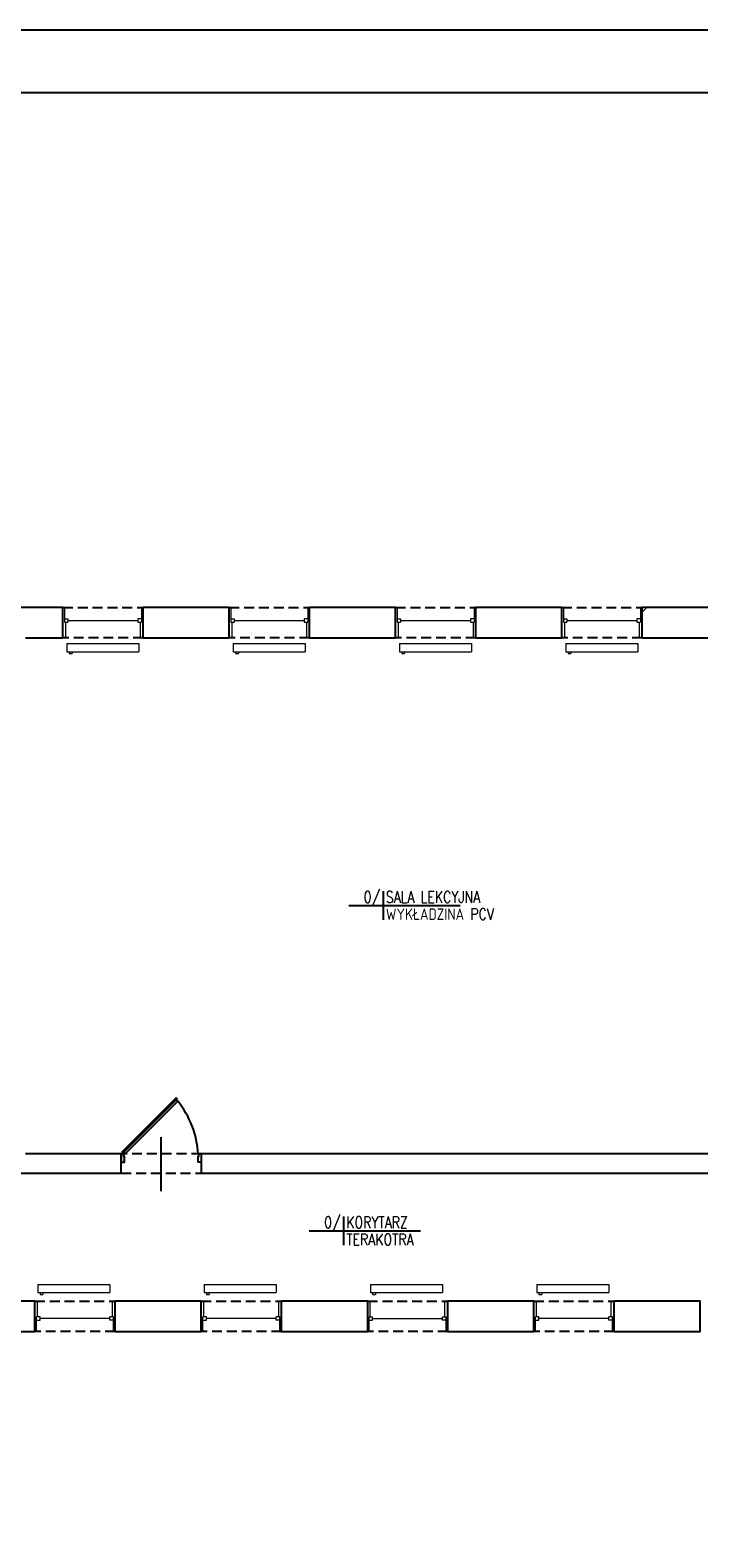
# Model space of a CAD drawing. Header units: millimetres. Extents: x 116 to 15750, y -6945 to 9999.
# Tile 134 of 150: x 5554 to 6412, y 4486 to 6424. Entities that reach past the tile are written whole.
import ezdxf
from ezdxf.enums import TextEntityAlignment as Align

# ---------------------------------------------------------------- set-up
doc = ezdxf.new("R2010")
doc.units = ezdxf.units.MM
doc.linetypes.add('DASHED', pattern=[19.05, 12.7, -6.35])
doc.layers.get('0').update_dxf_attribs({"color": 252})
for name, color, linetype in [('1-OPIS-POM', 252, 'Continuous'), ('I-DRZWI', 252, 'Continuous'), ('I-NAD', 252, 'DASHED'), ('I-OKNA', 252, 'Continuous'), ('I-SCIANA', 252, 'Continuous'), ('TABELKA', 252, 'Continuous')]:
    doc.layers.add(name, color=color, linetype=linetype)
doc.layers.add('I-C.O', color=252, linetype='Continuous', lineweight=15)
doc.styles.add('ROMANS', font='romans.shx', dxfattribs={"width": 0.75})

# ---------------------------------------------------------------- blocks, each defined once
blk = doc.blocks.new('OPIS-POM')
for p, q in [((-60, 0), (135, 0)), ((0, 25), (0, -25))]:
    blk.add_line(p, q)
at = {"style": 'ROMANS', "width": 0.8, "flags": 4}
blk.add_attdef('NR', text='', height=20, dxfattribs=at).set_placement((-5, 5), align=Align.RIGHT)
blk.add_attdef('NAZWA', (5, 5), '', height=20, dxfattribs=at)
blk.add_attdef('POW.', text='', height=20, dxfattribs=at).set_placement((-5, -5), align=Align.TOP_RIGHT)
blk.add_attdef('POSADZKA', text='', height=20, dxfattribs=at).set_placement((5, -5), align=Align.TOP_LEFT)
blk = doc.blocks.new('D90')
blk.add_line((32.6, 45), (-28, 45))
for points in [[(-9.2, 87.2), (-9.2, 90), (0, 90), (0, 86.3), (-6.4, 86.3), (-6.4, 87.2)], [(-72.6, 61.8), (-11.7, 0.9), (-10.6, 2), (-71.5, 62.9)], [(-9.2, 2.8), (-9.2, 0), (0, 0), (0, 3.7), (-6.4, 3.7), (-6.4, 2.8)]]:
    blk.add_lwpolyline(points, close=True)
blk.add_lwpolyline([(-11.3, 2.7), (-9.5, 4.5), (-68.6, 63.5), (-70.3, 61.8)])
blk.add_arc((-4.6, -14.5), 100.9, 92.6186, 129.3487)

msp = doc.modelspace()

# ---------------------------------------------------------------- linework, layer by layer
at = {"color": 251, "lineweight": 0, "true_color": 0x535353}
for points in [[(5595.7, 5681.9), (5597.6, 5681.9)], [(5698.3, 5681.9), (5696.4, 5681.9)], [(5809.3, 5681.9), (5811.2, 5681.9)], [(5911.9, 5681.9), (5910, 5681.9)], [(6022.9, 5681.9), (6024.8, 5681.9)], [(6125.5, 5681.9), (6123.7, 5681.9)], [(6125.6, 5679.8), (6127.7, 5681.9)], [(6236.5, 5681.9), (6238.4, 5681.9)], [(6339.1, 5681.9), (6337.3, 5681.9)], [(6339.2, 5675.5), (6345.7, 5681.9)], [(5808.4, 5667.6), (5809.3, 5668.5)], [(5595.7, 5642.9), (5598.9, 5642.9)], [(5698.4, 5642.9), (5695, 5642.9)], [(5809.3, 5642.9), (5812.6, 5642.9)], [(5912, 5642.9), (5908.6, 5642.9)], [(6022.9, 5642.9), (6026.2, 5642.9)], [(6125.6, 5642.9), (6122.3, 5642.9)], [(6236.5, 5642.9), (6239.8, 5642.9)], [(6339.2, 5642.9), (6335.9, 5642.9)], [(5559.7, 4790.5), (5563, 4790.5)], [(5662.4, 4790.5), (5659.1, 4790.5)], [(5773.3, 4790.5), (5776.6, 4790.5)], [(5876.1, 4790.5), (5872.7, 4790.5)], [(5987, 4790.5), (5990.2, 4790.5)], [(6089.7, 4790.5), (6086.3, 4790.5)], [(6200.6, 4790.5), (6203.9, 4790.5)], [(6303.3, 4790.5), (6299.9, 4790.5)], [(5559.8, 4751.4), (5561.7, 4751.4)], [(5662.4, 4751.4), (5660.4, 4751.4)], [(5773.4, 4751.4), (5775.3, 4751.4)], [(5876.1, 4751.4), (5874.1, 4751.4)], [(5987, 4751.4), (5988.9, 4751.4)], [(6089.6, 4751.4), (6087.7, 4751.4)], [(6199.5, 4751.4), (6200.6, 4752.6)], [(6200.7, 4751.4), (6202.5, 4751.4)], [(6303.3, 4751.4), (6301.3, 4751.4)]]:
    msp.add_lwpolyline(points, dxfattribs=at)
at = {"layer": 'I-C.O'}
for points in [[(5600.8, 5635.7), (5693.2, 5635.7), (5693.2, 5625.1)], [(5600.8, 5635.7), (5600.8, 5625.1)], [(5600.8, 5625.1), (5693.2, 5625.1)], [(5603.5, 5625.1), (5603.5, 5622.8), (5607.3, 5622.8)], [(5607.3, 5625.1), (5607.3, 5622.8)], [(5814.4, 5635.7), (5906.8, 5635.7), (5906.8, 5625.1)], [(5814.4, 5635.7), (5814.4, 5625.1)], [(5814.4, 5625.1), (5906.8, 5625.1)], [(5817.2, 5625.1), (5817.2, 5622.8), (5820.9, 5622.8)], [(5820.9, 5625.1), (5820.9, 5622.8)], [(6028, 5635.7), (6120.4, 5635.7), (6120.4, 5625.1)], [(6028, 5635.7), (6028, 5625.1)], [(6028, 5625.1), (6120.4, 5625.1)], [(6030.8, 5625.1), (6030.8, 5622.8), (6034.5, 5622.8)], [(6034.5, 5625.1), (6034.5, 5622.8)], [(6241.6, 5635.7), (6334, 5635.7), (6334, 5625.1)], [(6241.6, 5635.7), (6241.6, 5625.1)], [(6241.6, 5625.1), (6334, 5625.1)], [(6244.4, 5625.1), (6244.4, 5622.8), (6248.1, 5622.8)], [(6248.1, 5625.1), (6248.1, 5622.8)], [(5563.4, 4811.9), (5655.8, 4811.9), (5655.8, 4801.4)], [(5563.4, 4811.9), (5563.4, 4801.4)], [(5777, 4811.9), (5869.4, 4811.9), (5869.4, 4801.4)], [(5777, 4811.9), (5777, 4801.4)], [(5990.6, 4811.9), (6083, 4811.9), (6083, 4801.4)], [(5990.6, 4811.9), (5990.6, 4801.4)], [(6204.2, 4811.9), (6296.7, 4811.9), (6296.7, 4801.4)], [(6204.2, 4811.9), (6204.2, 4801.4)], [(5563.4, 4801.4), (5655.8, 4801.4)], [(5566.2, 4801.4), (5566.2, 4799.1), (5569.8, 4799.1)], [(5569.8, 4801.4), (5569.8, 4799.1)], [(5777, 4801.4), (5869.4, 4801.4)], [(5779.8, 4801.4), (5779.8, 4799.1), (5783.5, 4799.1)], [(5783.5, 4801.4), (5783.5, 4799.1)], [(5990.6, 4801.4), (6083, 4801.4)], [(5993.4, 4801.4), (5993.4, 4799.1), (5997.1, 4799.1)], [(5997.1, 4801.4), (5997.1, 4799.1)], [(6204.2, 4801.4), (6296.7, 4801.4)], [(6207, 4801.4), (6207, 4799.1), (6210.7, 4799.1)], [(6210.7, 4801.4), (6210.7, 4799.1)]]:
    msp.add_lwpolyline(points, dxfattribs=at)
at = {"layer": 'I-NAD'}
for points in [[(5595.7, 5681.9), (5698.4, 5681.9)], [(5809.3, 5681.9), (5912, 5681.9)], [(6022.9, 5681.9), (6125.6, 5681.9)], [(6236.5, 5681.9), (6339.2, 5681.9)], [(5698.4, 5642.9), (5595.7, 5642.9)], [(5912, 5642.9), (5809.3, 5642.9)], [(6125.6, 5642.9), (6022.9, 5642.9)], [(6339.2, 5642.9), (6236.5, 5642.9)], [(5773.3, 4979.5), (5670.6, 4979.5)], [(5670.6, 4954.8), (5773.3, 4954.8)], [(5559.7, 4790.5), (5662.4, 4790.5)], [(5773.3, 4790.5), (5876.1, 4790.5)], [(5987, 4790.5), (6089.7, 4790.5)], [(6200.6, 4790.5), (6303.3, 4790.5)], [(5662.4, 4751.4), (5559.7, 4751.4)], [(5876.1, 4751.4), (5773.3, 4751.4)], [(6089.7, 4751.4), (5987, 4751.4)], [(6303.3, 4751.4), (6200.6, 4751.4)]]:
    msp.add_lwpolyline(points, dxfattribs=at)
at = {"layer": 'I-OKNA', "lineweight": 0}
for points in [[(5597.6, 5681.9), (5597.6, 5663.1), (5602.1, 5663.1)], [(5696.4, 5681.9), (5696.4, 5663.1)], [(5811.2, 5681.9), (5811.2, 5663.1), (5815.7, 5663.1)], [(5910, 5681.9), (5910, 5663.1)], [(6024.8, 5681.9), (6024.8, 5663.1), (6029.3, 5663.1)], [(6123.7, 5681.9), (6123.7, 5663.1)], [(6238.4, 5681.9), (6238.4, 5663.1), (6242.9, 5663.1)], [(6337.3, 5681.9), (6337.3, 5663.1)], [(5597.6, 5667.6), (5602.1, 5667.6)], [(5598.9, 5663.1), (5598.9, 5642.9)], [(5602.1, 5667.6), (5602.1, 5663.1)], [(5602.1, 5665.4), (5691.9, 5665.4)], [(5691.9, 5667.6), (5691.9, 5663.1)], [(5696.4, 5667.6), (5691.9, 5667.6)], [(5691.9, 5663.1), (5696.4, 5663.1)], [(5695, 5663.1), (5695, 5642.9)], [(5811.2, 5667.6), (5815.7, 5667.6)], [(5812.6, 5663.1), (5812.6, 5642.9)], [(5815.7, 5667.6), (5815.7, 5663.1)], [(5815.7, 5665.4), (5905.5, 5665.4)], [(5905.5, 5667.6), (5905.5, 5663.1)], [(5910, 5667.6), (5905.5, 5667.6)], [(5905.5, 5663.1), (5910, 5663.1)], [(5908.6, 5663.1), (5908.6, 5642.9)], [(6024.8, 5667.6), (6029.3, 5667.6)], [(6026.2, 5663.1), (6026.2, 5642.9)], [(6029.3, 5667.6), (6029.3, 5663.1)], [(6029.3, 5665.4), (6119.1, 5665.4)], [(6119.1, 5667.6), (6119.1, 5663.1)], [(6123.7, 5667.6), (6119.1, 5667.6)], [(6119.1, 5663.1), (6123.7, 5663.1)], [(6122.3, 5663.1), (6122.3, 5642.9)], [(6238.4, 5667.6), (6242.9, 5667.6)], [(6239.8, 5663.1), (6239.8, 5642.9)], [(6242.9, 5667.6), (6242.9, 5663.1)], [(6242.9, 5665.4), (6332.8, 5665.4)], [(6332.8, 5667.6), (6332.8, 5663.1)], [(6337.3, 5667.6), (6332.8, 5667.6)], [(6332.8, 5663.1), (6337.3, 5663.1)], [(6335.9, 5663.1), (6335.9, 5642.9)], [(5563, 4770.4), (5563, 4790.5)], [(5659.1, 4770.4), (5659.1, 4790.5)], [(5776.6, 4770.4), (5776.6, 4790.5)], [(5872.7, 4770.4), (5872.7, 4790.5)], [(5990.2, 4770.4), (5990.2, 4790.5)], [(6086.3, 4770.4), (6086.3, 4790.5)], [(6203.9, 4770.4), (6203.9, 4790.5)], [(6299.9, 4770.4), (6299.9, 4790.5)], [(5566.2, 4770.4), (5561.7, 4770.4)], [(5561.7, 4751.4), (5561.7, 4770.4)], [(5566.2, 4765.8), (5566.2, 4770.4)], [(5655.9, 4768.1), (5566.2, 4768.1)], [(5655.9, 4765.8), (5655.9, 4770.4)], [(5660.4, 4751.4), (5660.4, 4770.4), (5655.9, 4770.4)], [(5779.8, 4770.4), (5775.3, 4770.4)], [(5775.3, 4751.4), (5775.3, 4770.4)], [(5779.8, 4765.8), (5779.8, 4770.4)], [(5869.6, 4768.1), (5779.8, 4768.1)], [(5869.6, 4765.8), (5869.6, 4770.4)], [(5874.1, 4751.4), (5874.1, 4770.4), (5869.6, 4770.4)], [(5988.9, 4751.4), (5988.9, 4770.4), (5993.4, 4770.4)], [(5993.4, 4765.8), (5993.4, 4770.4)], [(5993.4, 4768.1), (6083.2, 4768.1)], [(6083.2, 4770.4), (6087.7, 4770.4)], [(6083.2, 4765.8), (6083.2, 4770.4)], [(6087.7, 4751.4), (6087.7, 4770.4)], [(6207, 4770.4), (6202.5, 4770.4)], [(6202.5, 4751.4), (6202.5, 4770.4)], [(6207, 4765.8), (6207, 4770.4)], [(6296.8, 4768.1), (6207, 4768.1)], [(6296.8, 4765.8), (6296.8, 4770.4)], [(6301.3, 4751.4), (6301.3, 4770.4), (6296.8, 4770.4)], [(5561.7, 4765.8), (5566.2, 4765.8)], [(5660.4, 4765.8), (5655.9, 4765.8)], [(5775.3, 4765.8), (5779.8, 4765.8)], [(5874.1, 4765.8), (5869.6, 4765.8)], [(5988.9, 4765.8), (5993.4, 4765.8)], [(6087.7, 4765.8), (6083.2, 4765.8)], [(6202.5, 4765.8), (6207, 4765.8)], [(6301.3, 4765.8), (6296.8, 4765.8)]]:
    msp.add_lwpolyline(points, dxfattribs=at)
at = {"layer": 'I-SCIANA', "linetype": 'Continuous', "lineweight": 25}
for points in [[(5547.4, 5642.9), (5595.7, 5642.9), (5595.7, 5681.9), (5484.8, 5681.9), (5484.8, 5642.9)], [(5339.9, 4954.8), (5670.6, 4954.8), (5670.6, 4979.5), (5547.4, 4979.5)], [(6577.4, 4979.5), (5773.3, 4979.5), (5773.3, 4954.8)], [(5773.3, 4954.8), (6577.4, 4954.8)]]:
    msp.add_lwpolyline(points, dxfattribs=at)
for points in [[(5698.4, 5642.9), (5809.3, 5642.9), (5809.3, 5681.9), (5698.4, 5681.9)], [(5912, 5642.9), (6022.9, 5642.9), (6022.9, 5681.9), (5912, 5681.9)], [(6125.6, 5642.9), (6236.5, 5642.9), (6236.5, 5681.9), (6125.6, 5681.9)], [(6339.2, 5642.9), (6450.1, 5642.9), (6450.1, 5681.9), (6339.2, 5681.9)], [(5448.8, 4751.4), (5559.7, 4751.4), (5559.7, 4790.5), (5448.8, 4790.5)], [(5662.4, 4751.4), (5773.3, 4751.4), (5773.3, 4790.5), (5662.4, 4790.5)], [(5876.1, 4751.4), (5987, 4751.4), (5987, 4790.5), (5876.1, 4790.5)], [(6089.7, 4751.4), (6200.6, 4751.4), (6200.6, 4790.5), (6089.7, 4790.5)], [(6303.3, 4751.4), (6414.2, 4751.4), (6414.2, 4790.5), (6303.3, 4790.5)]]:
    msp.add_lwpolyline(points, close=True, dxfattribs=at)
at = {"layer": 'TABELKA'}
for points in [[(116.1, 6424.1), (116.1, 3454.1), (8124.3, 3454.1), (8124.3, 6424.1)], [(116.1, 6424.1), (116.1, 3454.1), (8124.3, 3454.1), (8124.3, 6424.1)], [(263.9, 3506), (8067.1, 3506), (8067.1, 6343.4), (263.9, 6343.4)]]:
    msp.add_lwpolyline(points, close=True, dxfattribs=at)

# ---------------------------------------------------------------- block references
at = {"layer": '1-OPIS-POM', "xscale": 0.7338239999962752, "yscale": 0.7338239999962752, "zscale": 0.7338240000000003}
for p, values in [((6006.7, 5298.8), {'NR': '0/', 'NAZWA': 'SALA LEKCYJNA', 'POSADZKA': 'WYKŁADZINA PCV'}), ((5955.9, 4880.6), {'NR': '0/', 'NAZWA': 'KORYTARZ', 'POSADZKA': 'TERAKOTRA'})]:
    msp.add_blockref('OPIS-POM', p, dxfattribs=at).add_auto_attribs(values)
at = {"layer": 'I-DRZWI', "xscale": 1.141310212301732, "yscale": 1.141310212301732, "zscale": 1.141310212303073, "rotation": 270}
msp.add_blockref('D90', (5670.6, 4969), dxfattribs=at)

doc.saveas('drawing.dxf')
